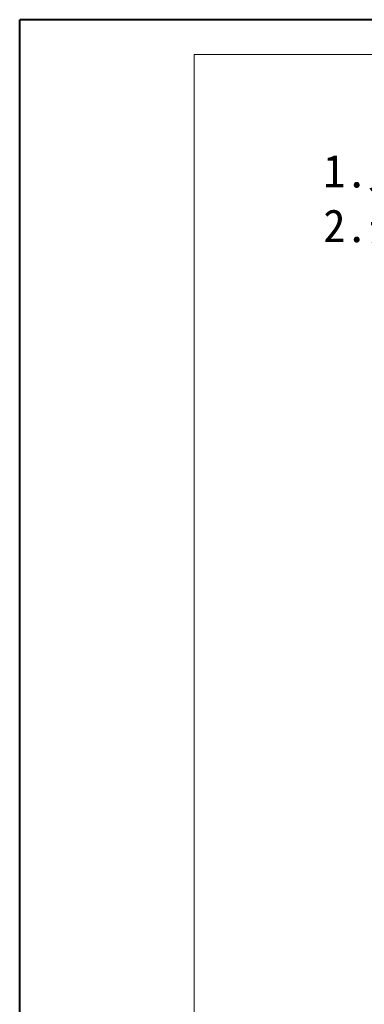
# Model space of a CAD drawing. Header units: millimetres. Extents: x -1637 to 445, y 81 to 1539.
# Tile 5 of 52: x -1637 to -1394, y 847 to 1539. Entities that reach past the tile are written whole.
import ezdxf

# ---------------------------------------------------------------- set-up
doc = ezdxf.new("R2010")
doc.units = ezdxf.units.MM
doc.styles.add('样式 6', font='仿宋_GB2312.ttf')

msp = doc.modelspace()

# ---------------------------------------------------------------- linework, layer by layer
at = {"color": 7, "lineweight": 40}
for p in [(-1636.525, 80.852), (425.677, 1539.123)]:
    msp.add_line(p, (-1636.525, 1539.123), dxfattribs=at)
at = {"color": 7, "lineweight": 13}
for p in [(-1513.775, 105.402), (401.127, 1514.573)]:
    msp.add_line(p, (-1513.775, 1514.573), dxfattribs=at)

# ---------------------------------------------------------------- texts
at = {"insert": (-1423.017, 1482.62), "char_height": 23.0679, "attachment_point": 1, "style": '样式 6'}
msp.add_mtext('        技术要求\\P1.允许装载直径最大{\\fISOCPEUR|b0|i0|c0|p34;%%C}56mm；\\P2.安装孔尺寸见下接头尺寸图。', dxfattribs=at)

doc.saveas('drawing.dxf')
